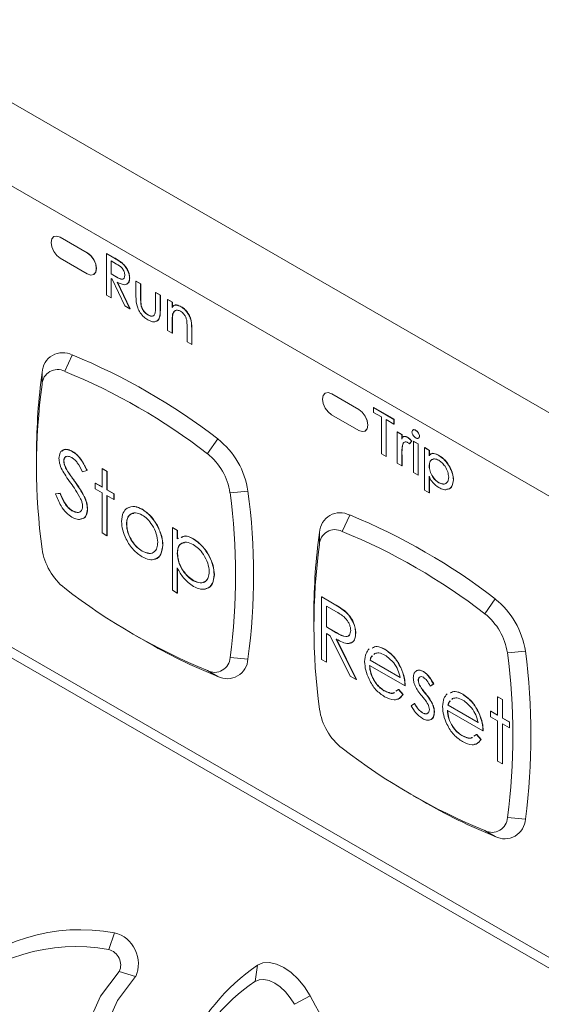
# Paper-space layout 'Sheet2' of a CAD drawing. Header units: millimetres. Extents: x 0 to 420, y 0 to 297.
# Tile 7 of 36: x 63 to 69, y 90 to 101. Entities that reach past the tile are written whole.
import ezdxf

# ---------------------------------------------------------------- set-up
doc = ezdxf.new("R2010")
doc.units = ezdxf.units.MM

psp = doc.layouts.new('Sheet2')

# ---------------------------------------------------------------- linework, layer by layer
at = {"color": 7, "linetype": 'Continuous', "lineweight": 15}
for p, q in [((60.743, 101.203), (71.046, 95.255)), ((59.948, 100.729), (71.841, 93.863)), ((63.51, 98.382), (63.508, 98.381)), ((63.579, 98.374), (63.581, 98.375)), ((63.882, 98.199), (63.579, 98.374)), ((63.884, 98.2), (63.581, 98.375)), ((63.579, 98.14), (63.882, 97.965)), ((63.882, 98.199), (63.884, 98.2)), ((64.095, 98.193), (64.097, 98.194)), ((64.095, 98.193), (64.177, 98.145)), ((64.095, 97.726), (64.095, 98.193)), ((64.097, 98.194), (64.179, 98.146)), ((64.177, 98.145), (64.179, 98.146)), ((64.208, 98.074), (64.147, 98.109)), ((64.147, 98.109), (64.147, 97.965)), ((64.149, 98.108), (64.149, 97.967)), ((64.268, 98.087), (64.27, 98.088)), ((63.954, 97.958), (63.956, 97.96)), ((64.147, 97.965), (64.149, 97.967)), ((64.147, 97.965), (64.206, 97.931)), ((64.149, 97.967), (64.208, 97.932)), ((64.206, 97.931), (64.208, 97.932)), ((64.354, 97.918), (64.356, 97.92)), ((64.16, 97.904), (64.147, 97.912)), ((64.147, 97.912), (64.147, 97.696)), ((64.149, 97.911), (64.149, 97.697)), ((64.302, 97.607), (64.16, 97.904)), ((64.217, 97.871), (64.359, 97.574)), ((64.219, 97.872), (64.361, 97.575)), ((64.426, 97.882), (64.428, 97.883)), ((64.426, 97.882), (64.478, 97.852)), ((64.426, 97.716), (64.426, 97.882)), ((64.428, 97.883), (64.48, 97.853)), ((64.478, 97.852), (64.48, 97.853)), ((64.478, 97.852), (64.478, 97.691)), ((64.48, 97.853), (64.48, 97.692)), ((64.147, 97.696), (64.095, 97.726)), ((64.644, 97.756), (64.646, 97.757)), ((64.644, 97.595), (64.644, 97.756)), ((64.644, 97.756), (64.696, 97.726)), ((64.646, 97.757), (64.698, 97.727)), ((64.696, 97.726), (64.698, 97.727)), ((64.696, 97.726), (64.696, 97.557)), ((64.698, 97.727), (64.698, 97.558)), ((64.147, 97.696), (64.149, 97.697)), ((64.359, 97.574), (64.302, 97.607)), ((64.478, 97.691), (64.48, 97.692)), ((64.483, 97.611), (64.485, 97.613)), ((64.778, 97.678), (64.781, 97.68)), ((64.778, 97.678), (64.83, 97.649)), ((64.778, 97.331), (64.778, 97.678)), ((64.781, 97.68), (64.832, 97.65)), ((64.83, 97.649), (64.832, 97.65)), ((64.83, 97.649), (64.83, 97.588)), ((64.832, 97.65), (64.832, 97.591)), ((64.93, 97.597), (64.932, 97.598)), ((64.359, 97.574), (64.361, 97.575)), ((64.559, 97.506), (64.561, 97.507)), ((64.696, 97.557), (64.698, 97.558)), ((64.835, 97.514), (64.837, 97.515)), ((64.83, 97.429), (64.832, 97.43)), ((64.83, 97.429), (64.83, 97.302)), ((64.832, 97.43), (64.832, 97.303)), ((64.996, 97.206), (64.996, 97.369)), ((64.83, 97.302), (64.778, 97.331)), ((64.83, 97.302), (64.832, 97.303)), ((65.048, 97.353), (65.05, 97.354)), ((65.048, 97.353), (65.048, 97.176)), ((65.05, 97.354), (65.05, 97.177)), ((65.048, 97.176), (64.996, 97.206)), ((65.048, 97.176), (65.05, 97.177)), ((63.63, 96.876), (63.715, 97.058)), ((63.377, 96.73), (63.378, 96.864)), ((66.54, 96.633), (66.538, 96.631)), ((66.61, 96.624), (66.612, 96.625)), ((66.913, 96.449), (66.61, 96.624)), ((66.915, 96.451), (66.612, 96.625)), ((66.61, 96.391), (66.913, 96.216)), ((66.913, 96.449), (66.915, 96.451)), ((67.079, 96.47), (67.081, 96.471)), ((67.079, 96.416), (67.079, 96.47)), ((67.079, 96.47), (67.306, 96.339)), ((67.167, 96.366), (67.079, 96.416)), ((67.081, 96.471), (67.308, 96.34)), ((67.167, 95.953), (67.167, 96.366)), ((67.306, 96.285), (67.218, 96.336)), ((67.218, 96.336), (67.218, 95.923)), ((67.22, 96.335), (67.22, 95.924)), ((67.306, 96.339), (67.308, 96.34)), ((67.306, 96.339), (67.306, 96.285)), ((67.306, 96.285), (67.308, 96.286)), ((67.308, 96.34), (67.308, 96.286)), ((66.984, 96.209), (66.986, 96.21)), ((67.343, 96.198), (67.345, 96.199)), ((67.343, 96.198), (67.395, 96.168)), ((67.343, 95.851), (67.343, 96.198)), ((67.345, 96.199), (67.397, 96.169)), ((67.395, 96.168), (67.397, 96.169)), ((67.395, 96.168), (67.395, 96.119)), ((67.397, 96.169), (67.397, 96.124)), ((67.547, 96.218), (67.549, 96.219)), ((65.223, 95.956), (65.34, 96.121)), ((67.401, 96.049), (67.403, 96.05)), ((67.46, 96.137), (67.462, 96.138)), ((67.503, 96.095), (67.479, 96.066)), ((67.479, 96.066), (67.481, 96.067)), ((67.505, 96.096), (67.481, 96.067)), ((67.503, 96.095), (67.505, 96.096)), ((67.524, 96.093), (67.526, 96.095)), ((67.524, 96.093), (67.576, 96.064)), ((67.524, 95.747), (67.524, 96.093)), ((67.526, 96.095), (67.578, 96.065)), ((67.576, 96.064), (67.578, 96.065)), ((67.576, 96.064), (67.576, 95.717)), ((67.578, 96.065), (67.578, 95.718)), ((67.591, 96.15), (67.593, 96.151)), ((63.315, 95.962), (63.315, 95.846)), ((63.715, 95.98), (63.717, 95.981)), ((67.218, 95.923), (67.167, 95.953)), ((67.395, 95.94), (67.397, 95.941)), ((67.395, 95.94), (67.395, 95.821)), ((67.397, 95.941), (67.397, 95.822)), ((67.648, 96.022), (67.65, 96.023)), ((67.648, 96.022), (67.7, 95.992)), ((67.648, 95.549), (67.648, 96.022)), ((67.65, 96.023), (67.702, 95.993)), ((67.7, 95.992), (67.702, 95.993)), ((67.7, 95.992), (67.7, 95.93)), ((67.702, 95.993), (67.702, 95.932)), ((63.62, 95.875), (63.622, 95.876)), ((67.218, 95.923), (67.22, 95.924)), ((67.395, 95.821), (67.343, 95.851)), ((67.807, 95.936), (67.809, 95.937)), ((63.66, 95.761), (63.662, 95.762)), ((63.877, 95.769), (63.827, 95.754)), ((63.877, 95.769), (63.879, 95.77)), ((64.048, 95.788), (64.05, 95.79)), ((64.048, 95.788), (64.102, 95.757)), ((64.048, 95.582), (64.048, 95.788)), ((64.05, 95.79), (64.104, 95.758)), ((64.102, 95.757), (64.104, 95.758)), ((64.102, 95.757), (64.102, 95.551)), ((64.104, 95.758), (64.104, 95.552)), ((67.395, 95.821), (67.397, 95.822)), ((67.576, 95.717), (67.524, 95.747)), ((67.7, 95.818), (67.702, 95.819)), ((63.742, 95.644), (63.744, 95.646)), ((63.97, 95.627), (63.972, 95.628)), ((63.97, 95.564), (63.97, 95.627)), ((63.97, 95.627), (64.048, 95.582)), ((63.972, 95.628), (64.048, 95.584)), ((67.576, 95.717), (67.578, 95.718)), ((67.7, 95.705), (67.7, 95.519)), ((67.702, 95.7), (67.702, 95.52)), ((67.807, 95.631), (67.809, 95.632)), ((67.97, 95.664), (67.972, 95.665)), ((60.056, 95.511), (72.097, 88.56)), ((63.527, 95.506), (63.578, 95.512)), ((63.527, 95.506), (63.529, 95.507)), ((63.529, 95.507), (63.58, 95.513)), ((63.578, 95.512), (63.58, 95.513)), ((64.048, 95.519), (63.97, 95.564)), ((64.048, 95.071), (64.048, 95.519)), ((64.102, 95.551), (64.104, 95.552)), ((64.102, 95.551), (64.18, 95.506)), ((64.104, 95.552), (64.182, 95.507)), ((64.18, 95.506), (64.182, 95.507)), ((64.18, 95.506), (64.18, 95.443)), ((64.182, 95.507), (64.182, 95.444)), ((65.476, 95.518), (65.677, 95.537)), ((67.7, 95.519), (67.648, 95.549)), ((67.7, 95.519), (67.702, 95.52)), ((72.097, 88.443), (60.056, 95.394)), ((64.18, 95.443), (64.102, 95.488)), ((64.102, 95.488), (64.102, 95.039)), ((64.104, 95.487), (64.104, 95.04)), ((64.18, 95.443), (64.182, 95.444)), ((63.711, 95.319), (63.713, 95.32)), ((63.884, 95.336), (63.886, 95.337)), ((64.495, 95.333), (64.497, 95.334)), ((66.728, 95.088), (66.813, 95.27)), ((64.102, 95.039), (64.048, 95.071)), ((64.32, 95.167), (64.322, 95.169)), ((64.663, 95.151), (64.665, 95.153)), ((64.832, 95.129), (64.834, 95.13)), ((64.832, 95.129), (64.887, 95.098)), ((64.832, 94.429), (64.832, 95.129)), ((64.834, 95.13), (64.889, 95.099)), ((64.887, 95.098), (64.889, 95.099)), ((64.887, 95.098), (64.887, 95.003)), ((64.889, 95.099), (64.889, 95.004)), ((66.475, 94.942), (66.476, 95.075)), ((64.102, 95.039), (64.104, 95.04)), ((64.887, 95.003), (64.905, 95.01)), ((65.066, 95.003), (65.068, 95.004)), ((64.494, 94.866), (64.496, 94.868)), ((64.724, 94.935), (64.726, 94.936)), ((64.887, 94.841), (64.889, 94.842)), ((64.887, 94.679), (64.887, 94.398)), ((64.889, 94.676), (64.889, 94.399)), ((65.066, 94.536), (65.068, 94.538)), ((65.299, 94.605), (65.301, 94.607)), ((64.887, 94.398), (64.832, 94.429)), ((64.887, 94.398), (64.889, 94.399)), ((66.498, 94.356), (66.5, 94.357)), ((66.498, 94.356), (66.619, 94.286)), ((66.498, 93.656), (66.498, 94.356)), ((66.5, 94.357), (66.621, 94.287)), ((68.321, 94.168), (68.438, 94.332)), ((66.666, 94.187), (66.552, 94.253)), ((66.552, 94.253), (66.552, 94.02)), ((66.554, 94.252), (66.554, 94.021)), ((66.619, 94.286), (66.621, 94.287)), ((66.756, 94.197), (66.758, 94.198)), ((66.413, 94.174), (66.413, 94.057)), ((66.552, 94.02), (66.554, 94.021)), ((66.552, 94.02), (66.663, 93.954)), ((66.554, 94.021), (66.665, 93.956)), ((64.426, 93.921), (64.527, 93.863)), ((66.596, 93.922), (66.552, 93.948)), ((66.552, 93.948), (66.552, 93.625)), ((66.554, 93.947), (66.554, 93.626)), ((66.819, 93.471), (66.596, 93.922)), ((66.663, 93.954), (66.665, 93.956)), ((66.663, 93.883), (66.886, 93.432)), ((66.666, 93.885), (66.888, 93.433)), ((66.878, 93.949), (66.88, 93.95)), ((67.204, 93.769), (67.206, 93.77)), ((68.574, 93.73), (68.774, 93.749)), ((65.476, 93.678), (65.677, 93.661)), ((66.552, 93.625), (66.498, 93.656)), ((67.04, 93.648), (67.042, 93.65)), ((67.04, 93.648), (67.376, 93.454)), ((67.042, 93.65), (67.378, 93.455)), ((67.092, 93.723), (67.081, 93.712)), ((65.223, 93.532), (65.34, 93.466)), ((66.552, 93.625), (66.554, 93.626)), ((67.43, 93.36), (67.034, 93.589)), ((67.382, 93.565), (67.384, 93.567)), ((67.635, 93.52), (67.637, 93.521)), ((66.886, 93.432), (66.819, 93.471)), ((66.886, 93.432), (66.888, 93.433)), ((67.578, 93.421), (67.58, 93.423)), ((67.195, 93.307), (67.197, 93.308)), ((67.329, 93.301), (67.358, 93.321)), ((67.358, 93.321), (67.36, 93.322)), ((67.358, 93.321), (67.407, 93.264)), ((67.36, 93.322), (67.409, 93.265)), ((67.43, 93.36), (67.432, 93.361)), ((67.593, 93.366), (67.595, 93.367)), ((67.749, 93.382), (67.712, 93.359)), ((67.712, 93.359), (67.714, 93.36)), ((67.751, 93.383), (67.714, 93.36)), ((67.749, 93.382), (67.751, 93.383)), ((67.407, 93.264), (67.409, 93.265)), ((67.656, 93.277), (67.658, 93.278)), ((67.962, 93.22), (67.952, 93.21)), ((68.074, 93.267), (68.076, 93.268)), ((68.464, 93.239), (68.466, 93.24)), ((68.464, 93.239), (68.518, 93.208)), ((68.464, 93.033), (68.464, 93.239)), ((68.466, 93.24), (68.52, 93.209)), ((68.518, 93.208), (68.52, 93.209)), ((68.518, 93.208), (68.518, 93.001)), ((68.52, 93.209), (68.52, 93.002)), ((67.5, 93.138), (67.536, 93.164)), ((67.536, 93.164), (67.538, 93.165)), ((67.736, 93.159), (67.738, 93.16)), ((68.3, 92.858), (67.904, 93.086)), ((67.91, 93.146), (67.912, 93.147)), ((67.91, 93.146), (68.246, 92.952)), ((67.912, 93.147), (68.248, 92.953)), ((68.386, 93.078), (68.388, 93.079)), ((68.388, 93.079), (68.464, 93.035)), ((67.624, 93.06), (67.626, 93.061)), ((67.756, 93.068), (67.758, 93.069)), ((68.252, 93.063), (68.254, 93.064)), ((68.386, 93.015), (68.386, 93.078)), ((68.386, 93.078), (68.464, 93.033)), ((68.464, 92.97), (68.386, 93.015)), ((68.464, 92.521), (68.464, 92.97)), ((68.518, 93.001), (68.52, 93.002)), ((68.518, 93.001), (68.596, 92.956)), ((68.52, 93.002), (68.598, 92.958)), ((68.3, 92.858), (68.302, 92.859)), ((68.596, 92.894), (68.518, 92.938)), ((68.518, 92.938), (68.518, 92.49)), ((68.52, 92.937), (68.52, 92.491)), ((68.596, 92.956), (68.598, 92.958)), ((68.596, 92.956), (68.596, 92.894)), ((68.596, 92.894), (68.598, 92.895)), ((68.598, 92.958), (68.598, 92.895)), ((68.066, 92.805), (68.068, 92.806)), ((68.2, 92.799), (68.229, 92.818)), ((68.229, 92.818), (68.231, 92.819)), ((68.229, 92.818), (68.277, 92.761)), ((68.231, 92.819), (68.279, 92.762)), ((68.277, 92.761), (68.279, 92.762)), ((68.518, 92.49), (68.464, 92.521)), ((68.518, 92.49), (68.52, 92.491)), ((67.523, 92.133), (67.624, 92.075)), ((68.574, 91.89), (68.774, 91.873)), ((68.321, 91.744), (68.438, 91.678)), ((64.121, 90.415), (64.186, 90.603)), ((65.755, 90.058), (65.782, 90.239)), ((64.239, 90.17), (64.422, 90.113)), ((66.196, 89.803), (66.371, 89.899))]:
    psp.add_line(p, q, dxfattribs=at)
at = {"color": 7, "linetype": 'Continuous', "lineweight": 15, "flags": 128}
for points in [[(63.579, 98.374), (63.541, 98.387), (63.508, 98.381), (63.486, 98.356), (63.478, 98.315), (63.486, 98.266), (63.508, 98.216), (63.541, 98.172), (63.579, 98.14)], [(63.581, 98.375), (63.543, 98.388), (63.51, 98.382)], [(63.882, 97.965), (63.921, 97.952), (63.954, 97.958), (63.976, 97.984), (63.983, 98.024), (63.976, 98.073), (63.954, 98.123), (63.921, 98.168), (63.882, 98.199)], [(63.956, 97.96), (63.956, 97.96), (63.978, 97.985), (63.985, 98.025), (63.978, 98.074), (63.956, 98.125), (63.923, 98.169), (63.884, 98.2)], [(66.61, 96.624), (66.571, 96.638), (66.538, 96.631), (66.516, 96.606), (66.509, 96.566), (66.516, 96.517), (66.538, 96.466), (66.571, 96.422), (66.61, 96.391)], [(66.612, 96.625), (66.573, 96.639), (66.54, 96.633)], [(66.913, 96.216), (66.951, 96.203), (66.984, 96.209), (67.006, 96.234), (67.014, 96.274), (67.006, 96.323), (66.984, 96.374), (66.951, 96.418), (66.913, 96.449)], [(66.986, 96.21), (66.986, 96.21), (67.008, 96.235), (67.016, 96.276), (67.008, 96.325), (66.986, 96.375), (66.953, 96.419), (66.915, 96.451)], [(66.371, 89.899), (66.308, 89.997), (66.237, 90.085), (66.158, 90.159), (66.076, 90.216), (65.995, 90.253), (65.916, 90.27), (65.844, 90.265), (65.782, 90.239)], [(64.239, 86.69), (64.03, 87.207), (63.878, 87.725), (63.784, 88.23), (63.753, 88.711), (63.784, 89.155), (63.878, 89.553), (64.03, 89.894), (64.239, 90.17)], [(64.422, 86.769), (64.221, 87.266), (64.075, 87.763), (63.985, 88.249), (63.955, 88.711), (63.985, 89.138), (64.075, 89.52), (64.221, 89.847), (64.422, 90.113)], [(66.196, 89.803), (66.149, 89.877), (66.096, 89.942), (66.037, 89.998), (65.975, 90.041), (65.914, 90.069), (65.855, 90.081), (65.801, 90.078), (65.755, 90.058)]]:
    psp.add_lwpolyline(points, dxfattribs=at)
at = {"color": 7, "linetype": 'Continuous', "lineweight": 15}
for centre, radius, start, end in [((63.608, 96.854), 0.23, 62.4026, 177.6082), ((61.055, 90.575), 7.008, 52.3113, 67.6941), ((69.546, 95.98), 6.23, 171.8469, 180.1659), ((63.55, 96.723), 0.173, 62.4026, 177.6082), ((61.021, 90.517), 6.873, 52.3113, 67.6941), ((70.19, 95.81), 6.875, 172.3098, 187.6902), ((64.77, 95.403), 0.916, 8.4179, 51.5821), ((64.796, 95.418), 0.687, 8.4179, 51.5821), ((58.663, 94.598), 6.875, 352.3098, 7.6902), ((58.73, 94.599), 7.009, 352.3098, 7.6902), ((66.706, 95.066), 0.23, 62.4026, 177.6082), ((64.153, 88.787), 7.008, 52.3113, 67.6941), ((72.643, 94.192), 6.23, 171.8469, 180.1659), ((66.647, 94.934), 0.173, 62.4026, 177.6082), ((64.119, 88.729), 6.873, 52.3113, 67.6941), ((64.057, 94.991), 0.687, 188.4179, 231.5821), ((73.288, 94.022), 6.875, 172.3098, 187.6902), ((67.832, 99.891), 6.873, 232.3113, 247.6941), ((67.868, 93.614), 0.916, 8.4179, 51.5821), ((67.894, 93.629), 0.687, 8.4179, 51.5821), ((67.676, 99.287), 6.272, 239.8569, 248.1283), ((61.828, 92.811), 7.009, 352.3098, 7.6902), ((65.303, 93.685), 0.173, 242.4026, 357.6082), ((65.446, 93.671), 0.23, 242.4026, 357.6082), ((61.76, 92.81), 6.875, 352.3098, 7.6902), ((67.155, 93.202), 0.687, 188.4179, 231.5821), ((70.93, 98.103), 6.873, 232.3113, 247.6941), ((70.774, 97.499), 6.272, 239.8569, 248.1283), ((68.401, 91.897), 0.173, 242.4026, 357.6082), ((68.544, 91.882), 0.23, 242.4026, 357.6082), ((63.81, 88.546), 2.091, 79.6386, 134.1254), ((64.095, 90.257), 0.358, 336.1172, 75.1935), ((63.754, 88.409), 2.039, 79.6386, 134.1254), ((64.076, 90.242), 0.179, 336.1172, 75.1935), ((67.015, 88.413), 2.203, 124.035, 157.4942), ((66.957, 88.278), 2.148, 124.035, 157.4942), ((58.171, 85.33), 9.386, 16.4671, 29.1287)]:
    psp.add_arc(centre, radius, start, end, dxfattribs=at)
for points, knots in [([(64.177, 98.145), (64.194, 98.135), (64.224, 98.118), (64.254, 98.096), (64.268, 98.087)], [0, 0, 0, 0, 0.560227, 1, 1, 1, 1]), ([(64.179, 98.146), (64.196, 98.137), (64.226, 98.119), (64.256, 98.098), (64.27, 98.088)], [0, 0, 0, 0, 0.560227, 1, 1, 1, 1]), ([(64.302, 97.949), (64.3, 97.962), (64.298, 97.982), (64.284, 98.009), (64.258, 98.046), (64.23, 98.061), (64.208, 98.074)], [0, 0, 0, 0, 0.24895, 0.374657, 0.500312, 1, 1, 1, 1]), ([(64.268, 98.087), (64.281, 98.075), (64.307, 98.05), (64.335, 98.003), (64.351, 97.957), (64.353, 97.931), (64.354, 97.918)], [0, 0, 0, 0, 0.280145, 0.559696, 0.779735, 1, 1, 1, 1]), ([(64.27, 98.088), (64.283, 98.076), (64.309, 98.051), (64.337, 98.004), (64.353, 97.958), (64.355, 97.932), (64.356, 97.92)], [0, 0, 0, 0, 0.280145, 0.559696, 0.779735, 1, 1, 1, 1]), ([(64.206, 97.931), (64.229, 97.918), (64.257, 97.901), (64.284, 97.907), (64.298, 97.919), (64.3, 97.937), (64.302, 97.949)], [0, 0, 0, 0, 0.499615, 0.625282, 0.75089, 1, 1, 1, 1]), ([(64.208, 97.932), (64.23, 97.919), (64.258, 97.903), (64.285, 97.907), (64.29, 97.913), (64.292, 97.915)], [0, 0, 0, 0, 0.709144, 0.8875143, 1, 1, 1, 1]), ([(64.356, 97.92), (64.354, 97.899), (64.35, 97.863), (64.325, 97.855), (64.315, 97.851)], [0, 0, 0, 0, 0.586482, 1, 1, 1, 1]), ([(64.354, 97.918), (64.351, 97.899), (64.346, 97.859), (64.294, 97.834), (64.247, 97.857), (64.217, 97.871)], [0, 0, 0, 0, 0.280046, 0.559441, 1, 1, 1, 1]), ([(64.559, 97.452), (64.544, 97.462), (64.514, 97.481), (64.472, 97.528), (64.429, 97.612), (64.427, 97.673), (64.426, 97.716)], [0, 0, 0, 0, 0.187541, 0.374488, 0.561268, 1, 1, 1, 1]), ([(64.478, 97.691), (64.478, 97.676), (64.478, 97.651), (64.481, 97.623), (64.483, 97.611)], [0, 0, 0, 0, 0.560389, 1, 1, 1, 1]), ([(64.48, 97.692), (64.48, 97.678), (64.48, 97.652), (64.483, 97.625), (64.485, 97.613)], [0, 0, 0, 0, 0.560389, 1, 1, 1, 1]), ([(64.483, 97.611), (64.486, 97.599), (64.494, 97.575), (64.52, 97.534), (64.544, 97.517), (64.559, 97.506)], [0, 0, 0, 0, 0.280898, 0.561298, 1, 1, 1, 1]), ([(64.485, 97.613), (64.489, 97.601), (64.496, 97.576), (64.522, 97.535), (64.546, 97.518), (64.561, 97.507)], [0, 0, 0, 0, 0.280898, 0.561298, 1, 1, 1, 1]), ([(64.638, 97.519), (64.64, 97.532), (64.644, 97.557), (64.644, 97.583), (64.644, 97.595)], [0, 0, 0, 0, 0.559412, 1, 1, 1, 1]), ([(64.83, 97.588), (64.835, 97.597), (64.845, 97.616), (64.882, 97.619), (64.912, 97.605), (64.93, 97.597)], [0, 0, 0, 0, 0.279094, 0.559407, 1, 1, 1, 1]), ([(64.845, 97.606), (64.846, 97.609), (64.853, 97.62), (64.885, 97.619), (64.914, 97.606), (64.932, 97.598)], [0, 0, 0, 0, 0.099302, 0.449524, 1, 1, 1, 1]), ([(64.93, 97.597), (64.943, 97.588), (64.971, 97.569), (65.007, 97.524), (65.047, 97.447), (65.047, 97.392), (65.048, 97.353)], [0, 0, 0, 0, 0.18715, 0.374129, 0.561055, 1, 1, 1, 1]), ([(64.932, 97.598), (64.945, 97.589), (64.973, 97.571), (65.009, 97.525), (65.049, 97.449), (65.049, 97.393), (65.05, 97.354)], [0, 0, 0, 0, 0.18715, 0.374129, 0.561055, 1, 1, 1, 1]), ([(64.696, 97.557), (64.695, 97.531), (64.695, 97.48), (64.664, 97.43), (64.612, 97.426), (64.576, 97.443), (64.559, 97.452)], [0, 0, 0, 0, 0.281479, 0.559353, 0.779217, 1, 1, 1, 1]), ([(64.559, 97.506), (64.568, 97.501), (64.587, 97.492), (64.611, 97.491), (64.629, 97.5), (64.635, 97.513), (64.638, 97.519)], [0, 0, 0, 0, 0.280251, 0.559904, 0.780027, 1, 1, 1, 1]), ([(64.561, 97.507), (64.57, 97.503), (64.589, 97.493), (64.613, 97.492), (64.624, 97.499), (64.628, 97.502)], [0, 0, 0, 0, 0.371893, 0.742993, 1, 1, 1, 1]), ([(64.698, 97.558), (64.697, 97.533), (64.696, 97.483), (64.674, 97.437), (64.651, 97.436), (64.647, 97.435)], [0, 0, 0, 0, 0.4575415, 0.9092232, 1, 1, 1, 1]), ([(64.835, 97.514), (64.833, 97.498), (64.83, 97.471), (64.83, 97.441), (64.83, 97.429)], [0, 0, 0, 0, 0.5596286, 1, 1, 1, 1]), ([(64.837, 97.515), (64.836, 97.5), (64.832, 97.472), (64.832, 97.443), (64.832, 97.43)], [0, 0, 0, 0, 0.5596286, 1, 1, 1, 1]), ([(64.923, 97.547), (64.912, 97.552), (64.889, 97.562), (64.854, 97.554), (64.842, 97.529), (64.835, 97.514)], [0, 0, 0, 0, 0.2804572, 0.5615232, 1, 1, 1, 1]), ([(64.87, 97.555), (64.868, 97.554), (64.851, 97.551), (64.844, 97.532), (64.837, 97.515)], [0, 0, 0, 0, 0.134522, 1, 1, 1, 1]), ([(64.992, 97.446), (64.989, 97.457), (64.984, 97.48), (64.961, 97.521), (64.937, 97.537), (64.923, 97.547)], [0, 0, 0, 0, 0.281315, 0.561189, 1, 1, 1, 1]), ([(64.996, 97.369), (64.996, 97.383), (64.996, 97.408), (64.993, 97.434), (64.992, 97.446)], [0, 0, 0, 0, 0.560285, 1, 1, 1, 1]), ([(67.508, 96.198), (67.509, 96.204), (67.511, 96.216), (67.522, 96.223), (67.534, 96.224), (67.543, 96.22), (67.547, 96.218)], [0, 0, 0, 0, 0.279269, 0.559079, 0.779554, 1, 1, 1, 1]), ([(67.547, 96.134), (67.542, 96.138), (67.531, 96.145), (67.518, 96.164), (67.51, 96.182), (67.509, 96.193), (67.508, 96.198)], [0, 0, 0, 0, 0.279808, 0.55976, 0.779827, 1, 1, 1, 1]), ([(67.519, 96.219), (67.521, 96.221), (67.525, 96.225), (67.536, 96.225), (67.545, 96.221), (67.549, 96.219)], [0, 0, 0, 0, 0.272495, 0.636272, 1, 1, 1, 1]), ([(67.547, 96.218), (67.553, 96.214), (67.565, 96.206), (67.579, 96.187), (67.589, 96.167), (67.591, 96.156), (67.591, 96.15)], [0, 0, 0, 0, 0.280417, 0.560041, 0.780399, 1, 1, 1, 1]), ([(67.549, 96.219), (67.555, 96.215), (67.567, 96.207), (67.581, 96.188), (67.591, 96.169), (67.593, 96.157), (67.593, 96.151)], [0, 0, 0, 0, 0.280417, 0.560041, 0.780399, 1, 1, 1, 1]), ([(67.401, 96.049), (67.399, 96.029), (67.394, 95.994), (67.394, 95.956), (67.395, 95.94)], [0, 0, 0, 0, 0.559566, 1, 1, 1, 1]), ([(67.395, 96.119), (67.397, 96.127), (67.401, 96.144), (67.426, 96.151), (67.447, 96.142), (67.46, 96.137)], [0, 0, 0, 0, 0.2797368, 0.5597881, 1, 1, 1, 1]), ([(67.403, 96.05), (67.401, 96.03), (67.396, 95.995), (67.396, 95.957), (67.397, 95.941)], [0, 0, 0, 0, 0.559566, 1, 1, 1, 1]), ([(67.454, 96.086), (67.446, 96.088), (67.431, 96.092), (67.411, 96.079), (67.405, 96.06), (67.401, 96.049)], [0, 0, 0, 0, 0.278049, 0.558371, 1, 1, 1, 1]), ([(67.43, 96.088), (67.426, 96.086), (67.412, 96.08), (67.407, 96.062), (67.403, 96.05)], [0, 0, 0, 0, 0.32736, 1, 1, 1, 1]), ([(67.406, 96.142), (67.412, 96.145), (67.427, 96.153), (67.449, 96.144), (67.462, 96.138)], [0, 0, 0, 0, 0.376559, 1, 1, 1, 1]), ([(67.479, 96.066), (67.474, 96.07), (67.466, 96.077), (67.457, 96.084), (67.454, 96.086)], [0, 0, 0, 0, 0.560196, 1, 1, 1, 1]), ([(67.46, 96.137), (67.468, 96.13), (67.484, 96.119), (67.497, 96.102), (67.503, 96.095)], [0, 0, 0, 0, 0.559144, 1, 1, 1, 1]), ([(67.462, 96.138), (67.47, 96.131), (67.486, 96.12), (67.499, 96.104), (67.505, 96.096)], [0, 0, 0, 0, 0.559144, 1, 1, 1, 1]), ([(67.591, 96.15), (67.59, 96.144), (67.588, 96.132), (67.575, 96.126), (67.561, 96.127), (67.552, 96.132), (67.547, 96.134)], [0, 0, 0, 0, 0.277992, 0.558332, 0.779018, 1, 1, 1, 1]), ([(67.593, 96.151), (67.592, 96.145), (67.59, 96.134), (67.582, 96.131), (67.579, 96.13)], [0, 0, 0, 0, 0.566006, 1, 1, 1, 1]), ([(63.566, 95.903), (63.568, 95.926), (63.574, 95.973), (63.615, 96.003), (63.665, 96.005), (63.698, 95.988), (63.715, 95.98)], [0, 0, 0, 0, 0.279475, 0.558803, 0.779358, 1, 1, 1, 1]), ([(63.6, 95.983), (63.607, 95.99), (63.624, 96.007), (63.667, 96.005), (63.7, 95.989), (63.717, 95.981)], [0, 0, 0, 0, 0.26175, 0.630802, 1, 1, 1, 1]), ([(63.715, 95.98), (63.734, 95.967), (63.771, 95.942), (63.83, 95.867), (63.859, 95.806), (63.877, 95.769)], [0, 0, 0, 0, 0.279803, 0.55949, 1, 1, 1, 1]), ([(63.717, 95.981), (63.736, 95.969), (63.773, 95.943), (63.832, 95.868), (63.861, 95.807), (63.879, 95.77)], [0, 0, 0, 0, 0.279803, 0.55949, 1, 1, 1, 1]), ([(67.7, 95.93), (67.706, 95.94), (67.716, 95.959), (67.757, 95.96), (67.788, 95.945), (67.807, 95.936)], [0, 0, 0, 0, 0.278674, 0.559043, 1, 1, 1, 1]), ([(67.715, 95.947), (67.717, 95.95), (67.725, 95.962), (67.76, 95.96), (67.79, 95.946), (67.809, 95.937)], [0, 0, 0, 0, 0.118553, 0.461159, 1, 1, 1, 1]), ([(63.6, 95.777), (63.589, 95.801), (63.57, 95.845), (63.567, 95.885), (63.566, 95.903)], [0, 0, 0, 0, 0.559822, 1, 1, 1, 1]), ([(63.709, 95.912), (63.697, 95.918), (63.672, 95.93), (63.643, 95.925), (63.623, 95.906), (63.621, 95.885), (63.62, 95.875)], [0, 0, 0, 0, 0.280299, 0.559832, 0.7799, 1, 1, 1, 1]), ([(63.62, 95.875), (63.621, 95.865), (63.622, 95.844), (63.635, 95.804), (63.651, 95.778), (63.66, 95.761)], [0, 0, 0, 0, 0.279819, 0.559807, 1, 1, 1, 1]), ([(63.651, 95.924), (63.649, 95.924), (63.638, 95.923), (63.625, 95.907), (63.623, 95.886), (63.622, 95.876)], [0, 0, 0, 0, 0.130759, 0.565348, 1, 1, 1, 1]), ([(63.622, 95.876), (63.623, 95.866), (63.624, 95.845), (63.637, 95.806), (63.653, 95.779), (63.662, 95.762)], [0, 0, 0, 0, 0.279819, 0.559807, 1, 1, 1, 1]), ([(63.827, 95.754), (63.81, 95.789), (63.787, 95.838), (63.742, 95.89), (63.72, 95.905), (63.709, 95.912)], [0, 0, 0, 0, 0.5598466, 0.7798669, 1, 1, 1, 1]), ([(67.806, 95.883), (67.79, 95.89), (67.758, 95.904), (67.723, 95.89), (67.703, 95.859), (67.701, 95.832), (67.7, 95.818)], [0, 0, 0, 0, 0.279473, 0.559181, 0.779417, 1, 1, 1, 1]), ([(67.743, 95.892), (67.737, 95.891), (67.72, 95.887), (67.705, 95.86), (67.703, 95.832), (67.702, 95.819)], [0, 0, 0, 0, 0.234956, 0.617177, 1, 1, 1, 1]), ([(67.918, 95.693), (67.915, 95.713), (67.911, 95.753), (67.881, 95.812), (67.844, 95.857), (67.819, 95.874), (67.806, 95.883)], [0, 0, 0, 0, 0.2794867, 0.5590925, 0.7795257, 1, 1, 1, 1]), ([(67.807, 95.936), (67.83, 95.92), (67.877, 95.887), (67.93, 95.809), (67.964, 95.731), (67.968, 95.686), (67.97, 95.664)], [0, 0, 0, 0, 0.279846, 0.559581, 0.779848, 1, 1, 1, 1]), ([(67.809, 95.937), (67.832, 95.921), (67.879, 95.888), (67.932, 95.81), (67.966, 95.732), (67.97, 95.687), (67.972, 95.665)], [0, 0, 0, 0, 0.279846, 0.559581, 0.779848, 1, 1, 1, 1]), ([(63.699, 95.625), (63.679, 95.652), (63.644, 95.701), (63.613, 95.754), (63.6, 95.777)], [0, 0, 0, 0, 0.560415, 1, 1, 1, 1]), ([(63.66, 95.761), (63.675, 95.739), (63.702, 95.7), (63.729, 95.661), (63.742, 95.644)], [0, 0, 0, 0, 0.559906, 1, 1, 1, 1]), ([(63.662, 95.762), (63.677, 95.74), (63.704, 95.701), (63.731, 95.663), (63.744, 95.646)], [0, 0, 0, 0, 0.559906, 1, 1, 1, 1]), ([(67.7, 95.818), (67.702, 95.798), (67.705, 95.76), (67.733, 95.702), (67.769, 95.657), (67.794, 95.64), (67.807, 95.631)], [0, 0, 0, 0, 0.279841, 0.559155, 0.779618, 1, 1, 1, 1]), ([(67.702, 95.819), (67.704, 95.799), (67.707, 95.761), (67.735, 95.703), (67.772, 95.658), (67.796, 95.641), (67.809, 95.632)], [0, 0, 0, 0, 0.279841, 0.559155, 0.779618, 1, 1, 1, 1]), ([(63.808, 95.45), (63.79, 95.484), (63.756, 95.544), (63.716, 95.6), (63.699, 95.625)], [0, 0, 0, 0, 0.5595101, 1, 1, 1, 1]), ([(63.742, 95.644), (63.78, 95.59), (63.833, 95.514), (63.878, 95.404), (63.882, 95.359), (63.884, 95.336)], [0, 0, 0, 0, 0.560137, 0.780269, 1, 1, 1, 1]), ([(63.744, 95.646), (63.782, 95.591), (63.835, 95.515), (63.88, 95.405), (63.884, 95.36), (63.886, 95.337)], [0, 0, 0, 0, 0.560137, 0.780269, 1, 1, 1, 1]), ([(67.808, 95.577), (67.784, 95.594), (67.75, 95.618), (67.713, 95.668), (67.705, 95.693), (67.7, 95.705)], [0, 0, 0, 0, 0.559038, 0.779741, 1, 1, 1, 1]), ([(67.807, 95.631), (67.823, 95.624), (67.855, 95.61), (67.891, 95.623), (67.913, 95.652), (67.916, 95.679), (67.918, 95.693)], [0, 0, 0, 0, 0.27958, 0.559181, 0.779738, 1, 1, 1, 1]), ([(67.97, 95.664), (67.967, 95.638), (67.96, 95.588), (67.916, 95.555), (67.863, 95.55), (67.826, 95.568), (67.808, 95.577)], [0, 0, 0, 0, 0.279319, 0.55912, 0.77945, 1, 1, 1, 1]), ([(67.809, 95.632), (67.825, 95.626), (67.856, 95.613), (67.886, 95.618), (67.895, 95.63), (67.895, 95.631)], [0, 0, 0, 0, 0.485614, 0.971264, 1, 1, 1, 1]), ([(67.972, 95.665), (67.968, 95.64), (67.962, 95.59), (67.928, 95.558), (67.902, 95.558), (67.897, 95.558)], [0, 0, 0, 0, 0.443012, 0.886788, 1, 1, 1, 1]), ([(63.711, 95.247), (63.689, 95.262), (63.644, 95.293), (63.575, 95.386), (63.545, 95.461), (63.527, 95.506)], [0, 0, 0, 0, 0.27988, 0.559703, 1, 1, 1, 1]), ([(63.578, 95.512), (63.596, 95.47), (63.621, 95.411), (63.673, 95.345), (63.698, 95.327), (63.711, 95.319)], [0, 0, 0, 0, 0.559321, 0.779782, 1, 1, 1, 1]), ([(63.58, 95.513), (63.598, 95.471), (63.623, 95.412), (63.675, 95.347), (63.7, 95.329), (63.713, 95.32)], [0, 0, 0, 0, 0.559321, 0.779782, 1, 1, 1, 1]), ([(63.83, 95.369), (63.828, 95.383), (63.826, 95.41), (63.814, 95.438), (63.808, 95.45)], [0, 0, 0, 0, 0.559024, 1, 1, 1, 1]), ([(63.711, 95.319), (63.728, 95.311), (63.76, 95.296), (63.8, 95.301), (63.825, 95.327), (63.828, 95.355), (63.83, 95.369)], [0, 0, 0, 0, 0.280165, 0.560018, 0.780089, 1, 1, 1, 1]), ([(63.884, 95.336), (63.881, 95.31), (63.874, 95.256), (63.826, 95.223), (63.77, 95.218), (63.731, 95.237), (63.711, 95.247)], [0, 0, 0, 0, 0.279159, 0.559072, 0.779432, 1, 1, 1, 1]), ([(63.713, 95.32), (63.729, 95.313), (63.761, 95.298), (63.797, 95.299), (63.808, 95.313), (63.81, 95.316)], [0, 0, 0, 0, 0.43821, 0.875933, 1, 1, 1, 1]), ([(63.886, 95.337), (63.883, 95.311), (63.876, 95.259), (63.839, 95.227), (63.813, 95.227), (63.809, 95.227)], [0, 0, 0, 0, 0.455647, 0.912527, 1, 1, 1, 1]), ([(64.265, 95.199), (64.268, 95.235), (64.274, 95.299), (64.31, 95.331), (64.326, 95.346)], [0, 0, 0, 0, 0.559297, 1, 1, 1, 1]), ([(64.494, 95.27), (64.468, 95.282), (64.417, 95.304), (64.36, 95.281), (64.325, 95.235), (64.321, 95.19), (64.32, 95.167)], [0, 0, 0, 0, 0.279473, 0.559288, 0.779573, 1, 1, 1, 1]), ([(64.402, 95.289), (64.388, 95.286), (64.357, 95.279), (64.327, 95.235), (64.323, 95.191), (64.322, 95.169)], [0, 0, 0, 0, 0.3014914, 0.6506335, 1, 1, 1, 1]), ([(64.326, 95.346), (64.353, 95.357), (64.402, 95.378), (64.466, 95.347), (64.495, 95.333)], [0, 0, 0, 0, 0.5588656, 1, 1, 1, 1]), ([(64.328, 95.347), (64.355, 95.358), (64.404, 95.379), (64.468, 95.348), (64.497, 95.334)], [0, 0, 0, 0, 0.5588656, 1, 1, 1, 1]), ([(64.495, 95.333), (64.531, 95.308), (64.595, 95.263), (64.642, 95.186), (64.663, 95.151)], [0, 0, 0, 0, 0.559196, 1, 1, 1, 1]), ([(64.497, 95.334), (64.533, 95.309), (64.597, 95.264), (64.644, 95.187), (64.665, 95.153)], [0, 0, 0, 0, 0.559196, 1, 1, 1, 1]), ([(64.495, 94.803), (64.461, 94.827), (64.393, 94.874), (64.318, 94.99), (64.272, 95.103), (64.268, 95.167), (64.265, 95.199)], [0, 0, 0, 0, 0.279777, 0.5591944, 0.7795995, 1, 1, 1, 1]), ([(64.669, 94.966), (64.666, 94.997), (64.66, 95.061), (64.612, 95.154), (64.555, 95.229), (64.515, 95.256), (64.494, 95.27)], [0, 0, 0, 0, 0.279601, 0.559364, 0.779645, 1, 1, 1, 1]), ([(64.32, 95.167), (64.323, 95.136), (64.329, 95.073), (64.376, 94.979), (64.434, 94.908), (64.474, 94.88), (64.494, 94.866)], [0, 0, 0, 0, 0.279588, 0.559161, 0.779534, 1, 1, 1, 1]), ([(64.322, 95.169), (64.325, 95.137), (64.331, 95.074), (64.378, 94.981), (64.436, 94.909), (64.476, 94.881), (64.496, 94.868)], [0, 0, 0, 0, 0.279588, 0.559161, 0.779534, 1, 1, 1, 1]), ([(64.663, 95.151), (64.682, 95.11), (64.717, 95.035), (64.722, 94.965), (64.724, 94.935)], [0, 0, 0, 0, 0.559216, 1, 1, 1, 1]), ([(64.665, 95.153), (64.684, 95.111), (64.719, 95.036), (64.724, 94.966), (64.726, 94.936)], [0, 0, 0, 0, 0.559216, 1, 1, 1, 1]), ([(64.494, 94.866), (64.52, 94.855), (64.571, 94.832), (64.63, 94.852), (64.663, 94.899), (64.667, 94.943), (64.669, 94.966)], [0, 0, 0, 0, 0.279766, 0.559165, 0.779614, 1, 1, 1, 1]), ([(65.065, 94.941), (65.039, 94.953), (64.987, 94.976), (64.927, 94.956), (64.892, 94.909), (64.888, 94.864), (64.887, 94.841)], [0, 0, 0, 0, 0.279714, 0.559327, 0.779519, 1, 1, 1, 1]), ([(64.968, 94.961), (64.954, 94.959), (64.923, 94.954), (64.894, 94.909), (64.891, 94.864), (64.889, 94.842)], [0, 0, 0, 0, 0.285443, 0.642488, 1, 1, 1, 1]), ([(64.929, 95.018), (64.944, 95.026), (64.981, 95.047), (65.034, 95.02), (65.066, 95.003)], [0, 0, 0, 0, 0.40145, 1, 1, 1, 1]), ([(64.931, 95.019), (64.946, 95.028), (64.983, 95.048), (65.036, 95.021), (65.068, 95.004)], [0, 0, 0, 0, 0.40145, 1, 1, 1, 1]), ([(65.066, 95.003), (65.1, 94.979), (65.168, 94.931), (65.243, 94.816), (65.291, 94.702), (65.296, 94.638), (65.299, 94.605)], [0, 0, 0, 0, 0.279627, 0.559432, 0.779703, 1, 1, 1, 1]), ([(65.068, 95.004), (65.102, 94.98), (65.17, 94.932), (65.245, 94.817), (65.293, 94.703), (65.298, 94.639), (65.301, 94.607)], [0, 0, 0, 0, 0.279627, 0.559432, 0.779703, 1, 1, 1, 1]), ([(64.724, 94.935), (64.719, 94.898), (64.711, 94.825), (64.65, 94.773), (64.574, 94.765), (64.521, 94.791), (64.495, 94.803)], [0, 0, 0, 0, 0.279523, 0.559384, 0.779517, 1, 1, 1, 1]), ([(64.496, 94.868), (64.522, 94.857), (64.572, 94.835), (64.623, 94.846), (64.638, 94.87), (64.641, 94.875)], [0, 0, 0, 0, 0.444027, 0.887471, 1, 1, 1, 1]), ([(64.726, 94.936), (64.721, 94.9), (64.712, 94.829), (64.668, 94.779), (64.633, 94.778), (64.628, 94.778)], [0, 0, 0, 0, 0.458709, 0.917973, 1, 1, 1, 1]), ([(64.887, 94.841), (64.89, 94.809), (64.896, 94.745), (64.945, 94.65), (65.005, 94.579), (65.046, 94.55), (65.066, 94.536)], [0, 0, 0, 0, 0.279613, 0.558825, 0.779462, 1, 1, 1, 1]), ([(64.889, 94.842), (64.892, 94.81), (64.898, 94.746), (64.947, 94.651), (65.007, 94.58), (65.048, 94.552), (65.068, 94.538)], [0, 0, 0, 0, 0.279613, 0.558825, 0.779462, 1, 1, 1, 1]), ([(65.244, 94.636), (65.241, 94.668), (65.233, 94.732), (65.185, 94.826), (65.126, 94.899), (65.086, 94.927), (65.065, 94.941)], [0, 0, 0, 0, 0.279444, 0.559104, 0.779517, 1, 1, 1, 1]), ([(65.067, 94.473), (65.028, 94.502), (64.957, 94.553), (64.908, 94.64), (64.887, 94.679)], [0, 0, 0, 0, 0.558474, 1, 1, 1, 1]), ([(65.066, 94.536), (65.092, 94.525), (65.144, 94.503), (65.202, 94.524), (65.237, 94.57), (65.242, 94.614), (65.244, 94.636)], [0, 0, 0, 0, 0.279644, 0.559226, 0.779741, 1, 1, 1, 1]), ([(65.299, 94.605), (65.295, 94.568), (65.287, 94.494), (65.223, 94.444), (65.148, 94.435), (65.094, 94.46), (65.067, 94.473)], [0, 0, 0, 0, 0.279549, 0.559256, 0.779559, 1, 1, 1, 1]), ([(65.068, 94.538), (65.094, 94.527), (65.145, 94.505), (65.196, 94.517), (65.211, 94.541), (65.214, 94.546)], [0, 0, 0, 0, 0.4443918, 0.8886857, 1, 1, 1, 1]), ([(65.301, 94.607), (65.296, 94.57), (65.288, 94.498), (65.243, 94.451), (65.209, 94.449), (65.205, 94.449)], [0, 0, 0, 0, 0.469175, 0.938617, 1, 1, 1, 1]), ([(66.619, 94.286), (66.645, 94.271), (66.691, 94.245), (66.736, 94.212), (66.756, 94.197)], [0, 0, 0, 0, 0.56024, 1, 1, 1, 1]), ([(66.621, 94.287), (66.647, 94.272), (66.693, 94.246), (66.738, 94.213), (66.758, 94.198)], [0, 0, 0, 0, 0.56024, 1, 1, 1, 1]), ([(66.824, 93.981), (66.823, 93.991), (66.822, 94.012), (66.81, 94.047), (66.793, 94.081), (66.748, 94.141), (66.702, 94.167), (66.666, 94.187)], [0, 0, 0, 0, 0.125309, 0.250633, 0.375962, 0.501337, 1, 1, 1, 1]), ([(66.756, 94.197), (66.775, 94.179), (66.813, 94.142), (66.853, 94.072), (66.875, 94.005), (66.877, 93.968), (66.878, 93.949)], [0, 0, 0, 0, 0.279853, 0.559492, 0.7796, 1, 1, 1, 1]), ([(66.758, 94.198), (66.777, 94.18), (66.815, 94.144), (66.855, 94.073), (66.877, 94.006), (66.879, 93.969), (66.88, 93.95)], [0, 0, 0, 0, 0.279853, 0.559492, 0.7796, 1, 1, 1, 1]), ([(66.663, 93.954), (66.7, 93.933), (66.747, 93.906), (66.793, 93.914), (66.817, 93.932), (66.821, 93.961), (66.824, 93.981)], [0, 0, 0, 0, 0.499878, 0.625551, 0.751198, 1, 1, 1, 1]), ([(66.878, 93.949), (66.877, 93.928), (66.874, 93.885), (66.844, 93.844), (66.775, 93.824), (66.71, 93.859), (66.663, 93.883)], [0, 0, 0, 0, 0.187115, 0.373967, 0.560898, 1, 1, 1, 1]), ([(66.665, 93.956), (66.702, 93.935), (66.748, 93.908), (66.793, 93.914), (66.803, 93.923), (66.807, 93.927)], [0, 0, 0, 0, 0.69685, 0.872042, 1, 1, 1, 1]), ([(66.88, 93.95), (66.879, 93.929), (66.875, 93.887), (66.849, 93.846), (66.82, 93.841), (66.808, 93.839)], [0, 0, 0, 0, 0.361257, 0.722007, 1, 1, 1, 1]), ([(66.979, 93.632), (66.982, 93.666), (66.987, 93.725), (67.017, 93.759), (67.03, 93.774)], [0, 0, 0, 0, 0.559427, 1, 1, 1, 1]), ([(67.065, 93.784), (67.082, 93.793), (67.12, 93.812), (67.173, 93.785), (67.204, 93.769)], [0, 0, 0, 0, 0.433452, 1, 1, 1, 1]), ([(67.067, 93.785), (67.084, 93.794), (67.122, 93.813), (67.175, 93.786), (67.206, 93.77)], [0, 0, 0, 0, 0.433452, 1, 1, 1, 1]), ([(67.204, 93.769), (67.243, 93.741), (67.313, 93.691), (67.361, 93.604), (67.382, 93.565)], [0, 0, 0, 0, 0.558952, 1, 1, 1, 1]), ([(67.206, 93.77), (67.245, 93.742), (67.315, 93.692), (67.363, 93.605), (67.384, 93.567)], [0, 0, 0, 0, 0.558952, 1, 1, 1, 1]), ([(67.202, 93.24), (67.169, 93.263), (67.101, 93.309), (67.029, 93.426), (66.986, 93.537), (66.982, 93.601), (66.979, 93.632)], [0, 0, 0, 0, 0.279864, 0.558814, 0.77942, 1, 1, 1, 1]), ([(67.065, 93.697), (67.062, 93.695), (67.049, 93.684), (67.044, 93.664), (67.04, 93.648)], [0, 0, 0, 0, 0.239676, 1, 1, 1, 1]), ([(67.066, 93.697), (67.063, 93.695), (67.051, 93.684), (67.046, 93.665), (67.042, 93.65)], [0, 0, 0, 0, 0.20442, 1, 1, 1, 1]), ([(67.206, 93.705), (67.183, 93.716), (67.141, 93.736), (67.107, 93.727), (67.092, 93.723)], [0, 0, 0, 0, 0.559487, 1, 1, 1, 1]), ([(67.376, 93.454), (67.369, 93.482), (67.356, 93.538), (67.297, 93.637), (67.241, 93.679), (67.206, 93.705)], [0, 0, 0, 0, 0.281329, 0.561574, 1, 1, 1, 1]), ([(67.034, 93.589), (67.037, 93.56), (67.042, 93.501), (67.085, 93.414), (67.139, 93.345), (67.177, 93.32), (67.195, 93.307)], [0, 0, 0, 0, 0.279919, 0.559364, 0.779533, 1, 1, 1, 1]), ([(67.036, 93.59), (67.039, 93.561), (67.044, 93.502), (67.087, 93.415), (67.141, 93.346), (67.179, 93.321), (67.197, 93.308)], [0, 0, 0, 0, 0.279919, 0.559364, 0.779533, 1, 1, 1, 1]), ([(67.382, 93.565), (67.398, 93.526), (67.426, 93.454), (67.429, 93.389), (67.43, 93.36)], [0, 0, 0, 0, 0.5588968, 1, 1, 1, 1]), ([(67.384, 93.567), (67.4, 93.527), (67.428, 93.455), (67.431, 93.39), (67.432, 93.361)], [0, 0, 0, 0, 0.5588968, 1, 1, 1, 1]), ([(67.523, 93.45), (67.525, 93.469), (67.528, 93.506), (67.558, 93.534), (67.595, 93.539), (67.622, 93.526), (67.635, 93.52)], [0, 0, 0, 0, 0.279958, 0.559516, 0.779625, 1, 1, 1, 1]), ([(67.553, 93.521), (67.556, 93.526), (67.567, 93.539), (67.598, 93.54), (67.624, 93.527), (67.637, 93.521)], [0, 0, 0, 0, 0.1972434, 0.5983785, 1, 1, 1, 1]), ([(67.635, 93.52), (67.648, 93.511), (67.673, 93.493), (67.712, 93.445), (67.735, 93.406), (67.749, 93.382)], [0, 0, 0, 0, 0.279554, 0.559733, 1, 1, 1, 1]), ([(67.637, 93.521), (67.65, 93.512), (67.675, 93.495), (67.714, 93.446), (67.737, 93.407), (67.751, 93.383)], [0, 0, 0, 0, 0.279554, 0.559733, 1, 1, 1, 1]), ([(67.544, 93.36), (67.537, 93.377), (67.525, 93.409), (67.524, 93.438), (67.523, 93.45)], [0, 0, 0, 0, 0.5595635, 1, 1, 1, 1]), ([(67.635, 93.457), (67.627, 93.461), (67.609, 93.468), (67.591, 93.459), (67.58, 93.444), (67.578, 93.429), (67.578, 93.421)], [0, 0, 0, 0, 0.279211, 0.559013, 0.779519, 1, 1, 1, 1]), ([(67.578, 93.421), (67.579, 93.411), (67.581, 93.393), (67.589, 93.375), (67.593, 93.366)], [0, 0, 0, 0, 0.559054, 1, 1, 1, 1]), ([(67.604, 93.462), (67.6, 93.461), (67.591, 93.459), (67.582, 93.445), (67.58, 93.43), (67.58, 93.423)], [0, 0, 0, 0, 0.2597269, 0.6298843, 1, 1, 1, 1]), ([(67.58, 93.423), (67.581, 93.413), (67.583, 93.395), (67.591, 93.376), (67.595, 93.367)], [0, 0, 0, 0, 0.559054, 1, 1, 1, 1]), ([(67.712, 93.359), (67.7, 93.381), (67.679, 93.421), (67.649, 93.446), (67.635, 93.457)], [0, 0, 0, 0, 0.5620764, 1, 1, 1, 1]), ([(67.195, 93.307), (67.213, 93.299), (67.25, 93.282), (67.292, 93.273), (67.307, 93.285), (67.31, 93.288)], [0, 0, 0, 0, 0.441861, 0.883752, 1, 1, 1, 1]), ([(67.197, 93.308), (67.215, 93.3), (67.252, 93.283), (67.294, 93.275), (67.309, 93.286), (67.312, 93.289)], [0, 0, 0, 0, 0.441861, 0.883752, 1, 1, 1, 1]), ([(67.62, 93.246), (67.604, 93.266), (67.575, 93.301), (67.553, 93.342), (67.544, 93.36)], [0, 0, 0, 0, 0.560659, 1, 1, 1, 1]), ([(67.593, 93.366), (67.604, 93.349), (67.623, 93.317), (67.646, 93.289), (67.656, 93.277)], [0, 0, 0, 0, 0.559019, 1, 1, 1, 1]), ([(67.595, 93.367), (67.606, 93.35), (67.625, 93.318), (67.648, 93.29), (67.658, 93.278)], [0, 0, 0, 0, 0.559019, 1, 1, 1, 1]), ([(67.935, 93.282), (67.952, 93.29), (67.991, 93.31), (68.044, 93.282), (68.074, 93.267)], [0, 0, 0, 0, 0.433452, 1, 1, 1, 1]), ([(67.937, 93.283), (67.954, 93.291), (67.993, 93.311), (68.046, 93.283), (68.076, 93.268)], [0, 0, 0, 0, 0.433452, 1, 1, 1, 1]), ([(67.407, 93.264), (67.394, 93.248), (67.37, 93.216), (67.3, 93.196), (67.239, 93.224), (67.202, 93.24)], [0, 0, 0, 0, 0.280893, 0.561321, 1, 1, 1, 1]), ([(67.409, 93.265), (67.397, 93.248), (67.378, 93.221), (67.348, 93.215), (67.337, 93.214)], [0, 0, 0, 0, 0.642779, 1, 1, 1, 1]), ([(67.687, 93.154), (67.676, 93.172), (67.655, 93.205), (67.631, 93.233), (67.62, 93.246)], [0, 0, 0, 0, 0.559093, 1, 1, 1, 1]), ([(67.656, 93.277), (67.673, 93.257), (67.703, 93.22), (67.726, 93.178), (67.736, 93.159)], [0, 0, 0, 0, 0.560664, 1, 1, 1, 1]), ([(67.658, 93.278), (67.675, 93.258), (67.705, 93.221), (67.728, 93.179), (67.738, 93.16)], [0, 0, 0, 0, 0.560664, 1, 1, 1, 1]), ([(67.85, 93.13), (67.852, 93.163), (67.857, 93.222), (67.887, 93.256), (67.901, 93.271)], [0, 0, 0, 0, 0.559427, 1, 1, 1, 1]), ([(67.936, 93.195), (67.933, 93.192), (67.92, 93.181), (67.914, 93.161), (67.91, 93.146)], [0, 0, 0, 0, 0.239676, 1, 1, 1, 1]), ([(67.936, 93.194), (67.934, 93.192), (67.921, 93.182), (67.916, 93.162), (67.912, 93.147)], [0, 0, 0, 0, 0.20442, 1, 1, 1, 1]), ([(68.077, 93.202), (68.053, 93.213), (68.011, 93.233), (67.977, 93.224), (67.962, 93.22)], [0, 0, 0, 0, 0.559487, 1, 1, 1, 1]), ([(68.074, 93.267), (68.113, 93.239), (68.184, 93.189), (68.231, 93.101), (68.252, 93.063)], [0, 0, 0, 0, 0.558952, 1, 1, 1, 1]), ([(68.076, 93.268), (68.115, 93.24), (68.186, 93.19), (68.233, 93.103), (68.254, 93.064)], [0, 0, 0, 0, 0.558952, 1, 1, 1, 1]), ([(68.246, 92.952), (68.239, 92.98), (68.226, 93.036), (68.167, 93.134), (68.111, 93.176), (68.077, 93.202)], [0, 0, 0, 0, 0.281329, 0.561574, 1, 1, 1, 1]), ([(67.627, 92.995), (67.599, 93.015), (67.55, 93.051), (67.515, 93.111), (67.5, 93.138)], [0, 0, 0, 0, 0.5592817, 1, 1, 1, 1]), ([(67.536, 93.164), (67.55, 93.14), (67.574, 93.097), (67.609, 93.071), (67.624, 93.06)], [0, 0, 0, 0, 0.560833, 1, 1, 1, 1]), ([(67.538, 93.165), (67.552, 93.141), (67.576, 93.098), (67.611, 93.072), (67.626, 93.061)], [0, 0, 0, 0, 0.560833, 1, 1, 1, 1]), ([(67.624, 93.06), (67.635, 93.055), (67.657, 93.045), (67.682, 93.052), (67.699, 93.069), (67.701, 93.088), (67.702, 93.097)], [0, 0, 0, 0, 0.279971, 0.559694, 0.779916, 1, 1, 1, 1]), ([(67.702, 93.097), (67.701, 93.107), (67.7, 93.126), (67.691, 93.146), (67.687, 93.154)], [0, 0, 0, 0, 0.559651, 1, 1, 1, 1]), ([(67.736, 93.159), (67.742, 93.142), (67.754, 93.11), (67.756, 93.081), (67.756, 93.068)], [0, 0, 0, 0, 0.559565, 1, 1, 1, 1]), ([(67.738, 93.16), (67.744, 93.143), (67.756, 93.111), (67.758, 93.082), (67.758, 93.069)], [0, 0, 0, 0, 0.559565, 1, 1, 1, 1]), ([(68.072, 92.738), (68.039, 92.761), (67.971, 92.807), (67.899, 92.923), (67.857, 93.035), (67.852, 93.098), (67.85, 93.13)], [0, 0, 0, 0, 0.279864, 0.558814, 0.77942, 1, 1, 1, 1]), ([(67.904, 93.086), (67.907, 93.057), (67.912, 92.999), (67.955, 92.911), (68.009, 92.843), (68.047, 92.817), (68.066, 92.805)], [0, 0, 0, 0, 0.279919, 0.559364, 0.779533, 1, 1, 1, 1]), ([(67.906, 93.088), (67.909, 93.058), (67.914, 93), (67.957, 92.912), (68.011, 92.844), (68.049, 92.819), (68.068, 92.806)], [0, 0, 0, 0, 0.279919, 0.559364, 0.779533, 1, 1, 1, 1]), ([(67.626, 93.061), (67.637, 93.056), (67.658, 93.046), (67.68, 93.05), (67.687, 93.058), (67.689, 93.06)], [0, 0, 0, 0, 0.4539029, 0.9074025, 1, 1, 1, 1]), ([(67.756, 93.068), (67.754, 93.047), (67.75, 93.006), (67.715, 92.978), (67.672, 92.974), (67.642, 92.988), (67.627, 92.995)], [0, 0, 0, 0, 0.279583, 0.559255, 0.779512, 1, 1, 1, 1]), ([(67.758, 93.069), (67.756, 93.049), (67.751, 93.009), (67.727, 92.982), (67.71, 92.981), (67.709, 92.981)], [0, 0, 0, 0, 0.489058, 0.97827, 1, 1, 1, 1]), ([(68.252, 93.063), (68.268, 93.023), (68.296, 92.952), (68.299, 92.887), (68.3, 92.858)], [0, 0, 0, 0, 0.558897, 1, 1, 1, 1]), ([(68.254, 93.064), (68.27, 93.024), (68.298, 92.953), (68.301, 92.888), (68.302, 92.859)], [0, 0, 0, 0, 0.558897, 1, 1, 1, 1]), ([(68.066, 92.805), (68.084, 92.796), (68.12, 92.78), (68.162, 92.771), (68.177, 92.783), (68.18, 92.785)], [0, 0, 0, 0, 0.441861, 0.883752, 1, 1, 1, 1]), ([(68.068, 92.806), (68.086, 92.798), (68.122, 92.781), (68.164, 92.772), (68.179, 92.784), (68.182, 92.786)], [0, 0, 0, 0, 0.441861, 0.883752, 1, 1, 1, 1]), ([(68.277, 92.761), (68.265, 92.745), (68.24, 92.713), (68.17, 92.694), (68.11, 92.721), (68.072, 92.738)], [0, 0, 0, 0, 0.280893, 0.561321, 1, 1, 1, 1]), ([(68.279, 92.762), (68.267, 92.745), (68.249, 92.718), (68.218, 92.713), (68.207, 92.711)], [0, 0, 0, 0, 0.642779, 1, 1, 1, 1])]:
    psp.add_open_spline(points, degree=3, knots=knots, dxfattribs=at)

doc.saveas('drawing.dxf')
